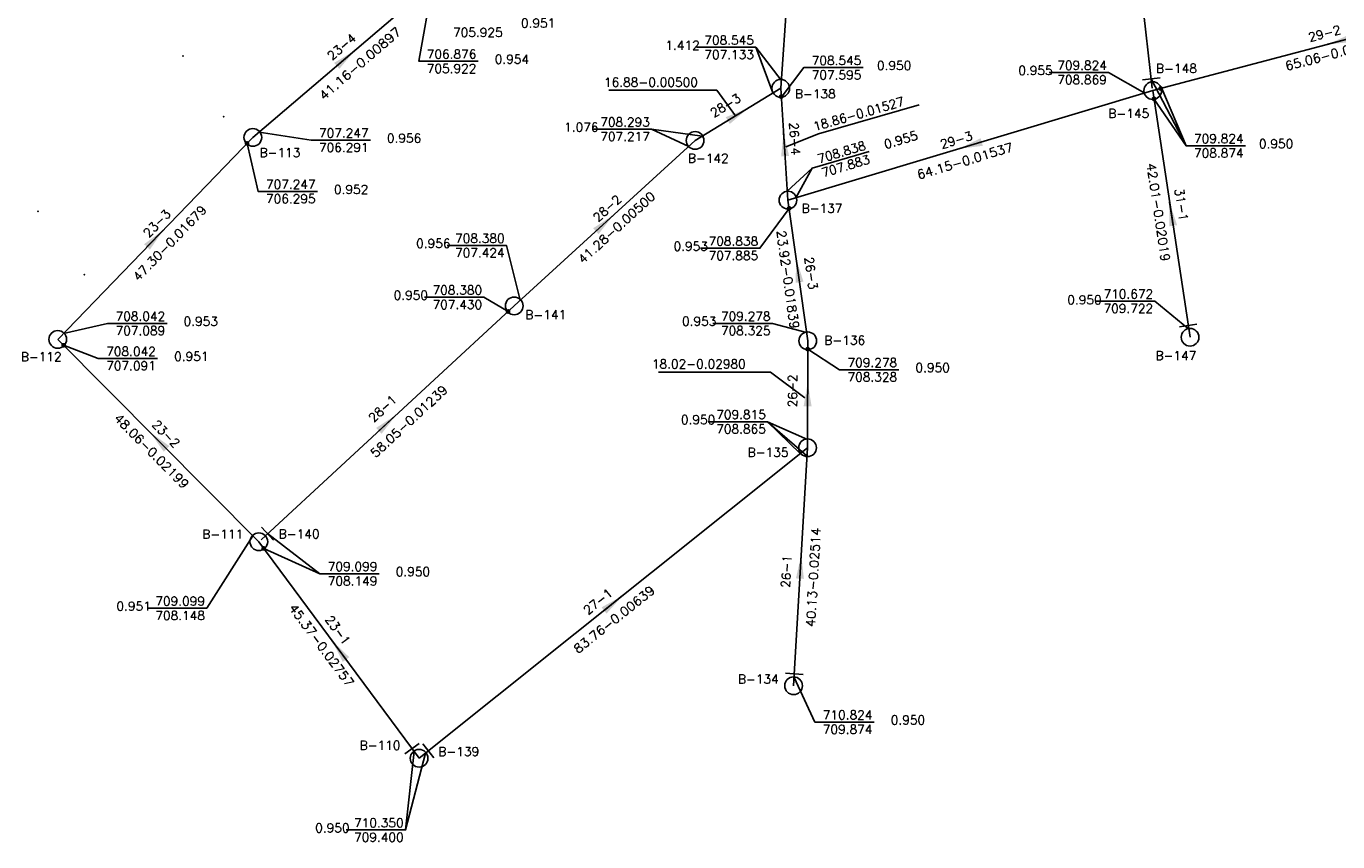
# Model space of a CAD drawing. Extents: x 197221 to 199539, y 8705820 to 8707465.
# Tile 3 of 33: x 197687 to 197908, y 8705921 to 8706058. Entities that reach past the tile are written whole.
import ezdxf
from ezdxf.enums import TextEntityAlignment as Align

# ---------------------------------------------------------------- set-up
doc = ezdxf.new("R2010")
doc.units = 0
doc.header["$LTSCALE"] = 5
doc.header["$MEASUREMENT"] = 0
doc.header["$PDSIZE"] = 0.3
doc.layers.get('0').update_dxf_attribs({"linetype": 'CONTINUOUS'})
for name, color, linetype in [('ESTACAO', 5, 'CONTINUOUS'), ('LIDER', 21, 'CONTINUOUS'), ('NUMEROTRECHO', 24, 'CONTINUOUS'), ('NUMPV', 24, 'CONTINUOUS'), ('PE', 7, 'CONTINUOUS'), ('PL', 23, 'CONTINUOUS'), ('PV', 23, 'CONTINUOUS'), ('REDE', 20, 'CONTINUOUS'), ('SETA', 21, 'CONTINUOUS'), ('TEXTOPVS', 24, 'CONTINUOUS'), ('TEXTOTRECHO', 24, 'CONTINUOUS')]:
    doc.layers.add(name, color=color, linetype=linetype)
doc.layers.get('0').freeze()
doc.styles.add('ROMANS', font='romans.shx', dxfattribs={"width": 0.85})
doc.styles.get("Standard").update_dxf_attribs({"font": 'romans.shx'})

# ---------------------------------------------------------------- blocks, each defined once
blk = doc.blocks.new('SETA')
blk.add_line((2, 0), (-2, 0))
blk.add_solid([(-2, -0.67), (-2, 0.67), (2, 0)])
blk = doc.blocks.new('PV')
blk.add_circle((0, 0), 1.49)
blk = doc.blocks.new('PL')
at = {"layer": 'PL'}
blk.add_line((2.01, 1.49), (2.01, -1.49), dxfattribs=at)
blk.add_circle((0, 0), 1.49, dxfattribs=at)
blk = doc.blocks.new('NODG')
at = {"const_width": 1}
blk.add_lwpolyline([(-0.5, 0, 1), (0.5, 0, 1)], format="xyb", close=True, dxfattribs=at)

msp = doc.modelspace()

# ---------------------------------------------------------------- linework, layer by layer
at = {"layer": 'ESTACAO'}
msp.add_point((197720.66, 8706042.86, 708.23), dxfattribs=at)
at = {"layer": 'LIDER'}
for p, q in [((197810.31, 8706054.52, 708.54), (197813.2, 8706046.83)), ((197785.55, 8706047.28), (197803.75, 8706047.28)), ((197803.75, 8706047.28), (197806.88, 8706042.98)), ((197882.81, 8706037.93, 710.67), (197876.93, 8706049.2, 709.82)), ((197882.81, 8706037.93, 710.67), (197878.74, 8706047.58, 712.34)), ((197820.88, 8706039.97), (197837.83, 8706044.81)), ((197792.78, 8706040.73, 708.29), (197799.03, 8706037.79)), ((197820.88, 8706039.97), (197815.4, 8706037.74)), ((197819.82, 8706034.15, 708.84), (197817.08, 8706029.19)), ((197793.93, 8705999.84), (197812.79, 8705999.84)), ((197812.79, 8705999.84), (197818.6, 8705995.49)), ((197812.32, 8705991.47, 709.82), (197817.78, 8705986.1, 709.82)), ((197812.32, 8705991.47, 709.82), (197818.95, 8705985.73)), ((197736.88, 8705965.88, 710.35), (197728.07, 8705972.62, 709.1)), ((197751.31, 8705922.72, 710.35), (197754.69, 8705935.67, 710.35))]:
    msp.add_line(p, q, dxfattribs=at)
for points, elevation in [([(197755.85, 8706065.13), (197753.56, 8706052.17), (197763.56, 8706052.17)], 707.25), ([(197814.62, 8706049), (197810.31, 8706054.52), (197800.31, 8706054.52)], 708.54), ([(197814.58, 8706046.07), (197818.41, 8706051.1), (197828.41, 8706051.1)], 708.84), ([(197875.85, 8706046.82), (197869.77, 8706050.28), (197859.77, 8706050.28)], 709.82), ([(197877.4, 8706045.84), (197882.81, 8706037.93), (197892.81, 8706037.93)], 710.67), ([(197801.29, 8706039.56), (197792.78, 8706040.73), (197782.78, 8706040.73)], 708.29), ([(197724.62, 8706038.33), (197726.47, 8706030.24), (197736.47, 8706030.24)], 708.04), ([(197726.66, 8706040.25), (197735.39, 8706038.88), (197745.39, 8706038.88)], 707.25), ([(197815.61, 8706030.32), (197819.82, 8706034.15), (197829.41, 8706036.99)], 708.84), ([(197815.94, 8706027.4), (197811.03, 8706020.67), (197801.03, 8706020.67)], 709.28), ([(197770.65, 8706011.93), (197768.32, 8706021.15), (197758.32, 8706021.15)], 708.38), ([(197768.59, 8706010.03), (197764.53, 8706012.43), (197754.53, 8706012.43)], 708.38), ([(197883.27, 8706007.07), (197877.57, 8706011.78), (197867.57, 8706011.78)], 710.67), ([(197693.69, 8706006.34), (197701.13, 8706008.03), (197711.13, 8706008.03)], 708.04), ([(197818.88, 8706006.48), (197813.11, 8706008.03), (197803.11, 8706008.03)], 709.28), ([(197693.7, 8706004.34), (197699.55, 8706002.11), (197709.55, 8706002.11)], 708.04), ([(197819.08, 8706003.69), (197824.44, 8706000.22), (197834.44, 8706000.22)], 709.82), ([(197819.04, 8705988.48), (197812.32, 8705991.47), (197802.32, 8705991.47)], 709.82), ([(197725.61, 8705972.25), (197717.83, 8705960.06), (197707.83, 8705960.06)], 709.1), ([(197727.43, 8705970.13), (197736.88, 8705965.88), (197746.88, 8705965.88)], 710.35), ([(197816.77, 8705948.41), (197820.28, 8705940.9), (197830.28, 8705940.9)], 710.82), ([(197752.77, 8705935.92), (197751.31, 8705922.72), (197741.31, 8705922.72)], 710.35)]:
    msp.add_lwpolyline(points, dxfattribs=dict(at, elevation=elevation))
at = {"layer": 'PE'}
for p in [(197713.82, 8706053.04, 706.63), (197689.41, 8706026.9, 707.74), (197697.18, 8706016.26, 707.94)]:
    msp.add_point(p, dxfattribs=at)
at = {"layer": 'REDE'}
for p, q in [((197877.12, 8706047.61, 709.82), (197870.44, 8706106.74, 708.86)), ((197814.52, 8706047.61, 708.54), (197817.6, 8706091.24, 708)), ((197725.59, 8706039.34, 707.25), (197756.92, 8706066.04, 706.88)), ((197940.09, 8706063.86, 712.34), (197877.19, 8706047.22, 709.82)), ((197800.1, 8706038.83, 708.29), (197814.52, 8706047.61, 708.55)), ((197815.74, 8706028.78, 708.84), (197814.52, 8706047.61, 708.55)), ((197877.19, 8706047.22, 709.82), (197815.74, 8706028.78, 708.84)), ((197883.48, 8706005.69, 710.67), (197877.19, 8706047.22, 709.82)), ((197692.72, 8706005.34, 708.04), (197725.59, 8706039.34, 707.25)), ((197769.62, 8706010.98, 708.38), (197800.1, 8706038.83, 708.29)), ((197819.08, 8706005.09, 709.28), (197815.74, 8706028.78, 708.84)), ((197726.97, 8705971.6, 709.1), (197769.62, 8706010.98, 708.38)), ((197726.6, 8705971.26, 709.1), (197692.72, 8706005.34, 708.04)), ((197819.04, 8705987.08, 709.82), (197819.08, 8706005.09, 709.28)), ((197753.6, 8705934.79, 710.35), (197819.04, 8705987.08, 709.82)), ((197816.69, 8705947.01, 710.82), (197819.04, 8705987.08, 709.82)), ((197753.6, 8705934.79, 710.35), (197726.6, 8705971.26, 709.1))]:
    msp.add_line(p, q, dxfattribs=at)

# ---------------------------------------------------------------- block references
at = {"layer": 'LIDER', "xscale": 0.4, "yscale": 0.4, "zscale": 0.4}
for p in [(197878.54, 8706047.58, 712.34), (197814.61, 8706046.21, 708.84), (197877.4, 8706045.84, 710.67), (197724.62, 8706038.33, 708.04), (197815.94, 8706027.4, 709.28), (197768.59, 8706010.03, 709.1), (197693.7, 8706004.34, 709.1), (197819.08, 8706003.69, 709.82), (197727.43, 8705970.13, 710.35)]:
    msp.add_blockref('NODG', p, dxfattribs=at)
at = {"layer": 'PL'}
for p, rotation in [((197877.19, 8706047.22, 709.82), 96.446028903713), ((197883.48, 8706005.69), 98.61406435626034), ((197726.6, 8705971.26, 709.1), 42.71778848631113), ((197816.69, 8705947.01), 86.64257450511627), ((197753.6, 8705934.79, 710.35), 125.9174721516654), ((197753.6, 8705934.79), 38.62205285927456)]:
    msp.add_blockref('PL', p, dxfattribs=dict(at, rotation=rotation))
at = {"layer": 'PV'}
for p, rotation in [((197814.52, 8706047.61), 3.661484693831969), ((197725.59, 8706039.34), 4.648322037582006), ((197800.1, 8706038.83), 1.592566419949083), ((197815.74, 8706028.78), 3.62161521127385), ((197769.62, 8706010.98), 14.07217914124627), ((197692.72, 8706005.34), 11.73164712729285), ((197819.08, 8706005.09), 73.60994842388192), ((197819.04, 8705987.08), 3.527661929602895)]:
    msp.add_blockref('PV', p, dxfattribs=dict(at, rotation=rotation))
at = {"layer": 'SETA'}
for p, rotation in [((197908.64, 8706055.54, 711.08), 194.842178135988), ((197741.25, 8706052.69, 707.06), 40.44703574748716), ((197807.31, 8706043.22, 708.42), 31.32242874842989), ((197815.13, 8706038.19, 708.69), 93.73016799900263), ((197846.47, 8706038, 709.33), 196.7319350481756), ((197880.33, 8706026.45, 710.25), 98.62759523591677), ((197784.86, 8706024.91), 42.42143892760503), ((197709.15, 8706022.34, 707.64), 45.97304788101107), ((197817.41, 8706016.94, 709.06), 98.03146330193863), ((197819.06, 8705996.08, 709.55), 89.89092064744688), ((197748.29, 8705991.29, 708.74), 42.72368591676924), ((197709.66, 8705988.3, 708.57), 134.8524440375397), ((197817.87, 8705967.04, 710.32), 86.65446277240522), ((197786.32, 8705960.93, 710.08), 38.62735215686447), ((197740.1, 8705953.03), 126.5373115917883)]:
    msp.add_blockref('SETA', p, dxfattribs=dict(at, rotation=rotation))

# ---------------------------------------------------------------- texts
at = {"layer": 'NUMEROTRECHO', "style": 'ROMANS'}
for s, rotation, p in [('23-4', 40.4414, (197741.03, 8706054.03)), ('29-2', 14.8152, (197906.34, 8706056.13)), ('28-3', 31.318, (197805.61, 8706044.1)), ('26-4', 273.7174, (197816.13, 8706039.06)), ('29-3', 16.7047, (197844.32, 8706038.19)), ('31-1', 278.6142, (197881.29, 8706027.89)), ('28-2', 42.4155, (197785.79, 8706026.85)), ('23-3', 45.9666, (197709.97, 8706024.33)), ('26-3', 278.0181, (197818.89, 8706016.38)), ('26-2', 89.8783, (197817.27, 8705996.66)), ('28-1', 42.7177, (197747.96, 8705993.12)), ('23-2', 314.8339, (197710.43, 8705988.91)), ('26-1', 86.6423, (197816.23, 8705966.22)), ('27-1', 38.6219, (197784.2, 8705960.6)), ('23-1', 306.52, (197739.31, 8705955.92))]:
    msp.add_text(s, height=1.5, rotation=rotation, dxfattribs=at).set_placement(p, align=Align.CENTER)
at = {"layer": 'NUMPV', "style": 'ROMANS'}
for s, p in [('B-148', (197881.2, 8706050.22, -710)), ('B-138', (197820.35, 8706045.93)), ('B-145', (197873.16, 8706042.63)), ('B-113', (197730.16, 8706036.04)), ('B-142', (197802.32, 8706035.09)), ('B-137', (197821.48, 8706026.65)), ('B-141', (197774.93, 8706008.73)), ('B-136', (197825.31, 8706004.44)), ('B-112', (197689.94, 8706001.66)), ('B-147', (197881.1, 8706001.86)), ('B-135', (197812.39, 8705985.56)), ('B-111', (197720.52, 8705971.79)), ('B-140', (197733.4, 8705971.83)), ('B-134', (197810.75, 8705947.38)), ('B-110', (197747.02, 8705936.22)), ('B-139', (197760.29, 8705935.17))]:
    msp.add_text(s, height=1.5, dxfattribs=at).set_placement(p, align=Align.CENTER)
at = {"layer": 'TEXTOPVS', "style": 'ROMANS'}
for s, p in [('   0.951', (197771.98, 8706057.4)), (' 705.925', (197762.98, 8706055.83)), (' 708.545', (197805.31, 8706054.52)), (' 706.876', (197758.56, 8706052.17)), ('   1.412', (197796.31, 8706053.66)), (' 707.133', (197805.31, 8706052.09)), (' 705.922', (197758.56, 8706049.74)), ('   0.954', (197767.56, 8706051.31)), (' 708.545', (197823.41, 8706051.1)), ('   0.950', (197831.95, 8706050.25)), (' 709.824', (197864.77, 8706050.28)), (' 707.595', (197823.41, 8706048.67)), ('   0.955', (197855.77, 8706049.43)), (' 708.869', (197864.77, 8706047.86)), (' 707.247', (197740.39, 8706038.88)), ('   1.076', (197779.25, 8706039.87)), (' 708.293', (197787.78, 8706040.73)), (' 706.291', (197740.39, 8706036.45)), ('   0.956', (197749.39, 8706038.02)), (' 707.217', (197787.78, 8706038.3)), (' 709.824', (197887.81, 8706037.93)), ('   0.950', (197896.29, 8706037.08)), (' 708.874', (197887.81, 8706035.51)), (' 707.247', (197731.47, 8706030.24)), (' 706.295', (197731.47, 8706027.81)), ('   0.952', (197740.47, 8706029.38)), (' 708.380', (197763.32, 8706021.15)), ('   0.956', (197754.32, 8706020.29)), (' 707.424', (197763.32, 8706018.72)), ('   0.953', (197797.68, 8706019.81)), (' 708.838', (197806.03, 8706020.67)), (' 707.885', (197806.03, 8706018.24)), (' 708.380', (197759.53, 8706012.43)), ('   0.950', (197750.53, 8706011.57)), (' 707.430', (197759.53, 8706010)), ('   0.950', (197864.02, 8706010.79)), (' 710.672', (197872.57, 8706011.78)), (' 708.042', (197706.13, 8706008.03)), (' 709.278', (197808.11, 8706008.03)), (' 709.722', (197872.57, 8706009.35)), (' 707.089', (197706.13, 8706005.6)), ('   0.953', (197715.13, 8706007.17)), ('   0.953', (197799.11, 8706007.18)), (' 708.325', (197808.11, 8706005.6)), (' 708.042', (197704.55, 8706002.11)), ('   0.951', (197713.55, 8706001.26)), (' 707.091', (197704.55, 8705999.69)), (' 709.278', (197829.44, 8706000.22)), ('   0.950', (197838.44, 8705999.37)), (' 708.328', (197829.44, 8705997.8)), ('   0.950', (197798.92, 8705990.61)), (' 709.815', (197807.32, 8705991.47)), (' 708.865', (197807.32, 8705989.04)), (' 709.099', (197741.88, 8705965.88)), (' 708.149', (197741.88, 8705963.45)), ('   0.950', (197750.88, 8705965.02)), ('   0.951', (197703.83, 8705959.21)), (' 709.099', (197712.83, 8705960.06)), (' 708.148', (197712.83, 8705957.63)), (' 710.824', (197825.28, 8705940.9)), ('   0.950', (197834.28, 8705940.04)), (' 709.874', (197825.28, 8705938.47)), ('   0.950', (197737.31, 8705921.87)), (' 710.350', (197746.31, 8705922.72)), (' 709.400', (197746.31, 8705920.29))]:
    msp.add_text(s, height=1.5, dxfattribs=at).set_placement(p, align=Align.BOTTOM_CENTER)
for s, p in [(' 708.838', (197824.62, 8706035.57)), ('   0.955', (197833.49, 8706037.31)), (' 707.883', (197825.31, 8706033.24))]:
    msp.add_text(s, height=1.5, rotation=16.5322, dxfattribs=at).set_placement(p, align=Align.BOTTOM_CENTER)
at = {"layer": 'TEXTOTRECHO'}
for s, rotation, width, p, p2 in [('41.16-0.00897   ', 41.0089, 0.942258, (197737.57, 8706045.51), (197753.26, 8706059.15)), ('65.06-0.03700   ', 14.8144, 0.906187, (197899.74, 8706050.57), (197919.07, 8706055.69)), ('64.15-0.01537   ', 16.7045, 0.906196, (197837.75, 8706032.26), (197856.91, 8706038)), ('42.01-0.02019   ', 278.6122, 0.906172, (197876.14, 8706034.9), (197879.13, 8706015.12)), ('41.28-0.00500   ', 42.4145, 0.90623, (197781.19, 8706017.94), (197795.96, 8706031.43)), ('47.30-0.01679   ', 45.9664, 0.906109, (197706.3, 8706015), (197720.2, 8706029.38)), ('23.92-0.01839   ', 278.0175, 0.906309, (197813.82, 8706023.59), (197816.61, 8706003.78)), ('58.05-0.01239   ', 42.7185, 0.906154, (197746.25, 8705985.3), (197760.95, 8705998.87)), ('48.06-0.02199   ', 314.8339, 0.90608, (197702.09, 8705991.9), (197716.19, 8705977.72)), ('40.13-0.02514   ', 86.6436, 0.906208, (197820.28, 8705956.88), (197821.45, 8705976.85)), ('83.76-0.00639   ', 38.6222, 0.906174, (197780.38, 8705952.35), (197796.01, 8705964.83)), ('45.37-0.02757   ', 306.5204, 0.906211, (197731.57, 8705960.08), (197743.48, 8705944.01))]:
    msp.add_text(s, height=1.5, rotation=rotation, dxfattribs=dict(at, width=width)).set_placement(p, p2, align=Align.FIT)
at = {"layer": 'TEXTOTRECHO', "style": 'ROMANS'}
for s, p in [('  16.88-0.00500  ', (197782.69, 8706047.88)), ('  18.02-0.02980  ', (197790.76, 8706000.44))]:
    msp.add_text(s, height=1.5, dxfattribs=at).set_placement(p)
msp.add_text('  18.86-0.01527  ', height=1.5, rotation=15.9557, dxfattribs=at).set_placement((197818.28, 8706039.85))

doc.saveas('drawing.dxf')
